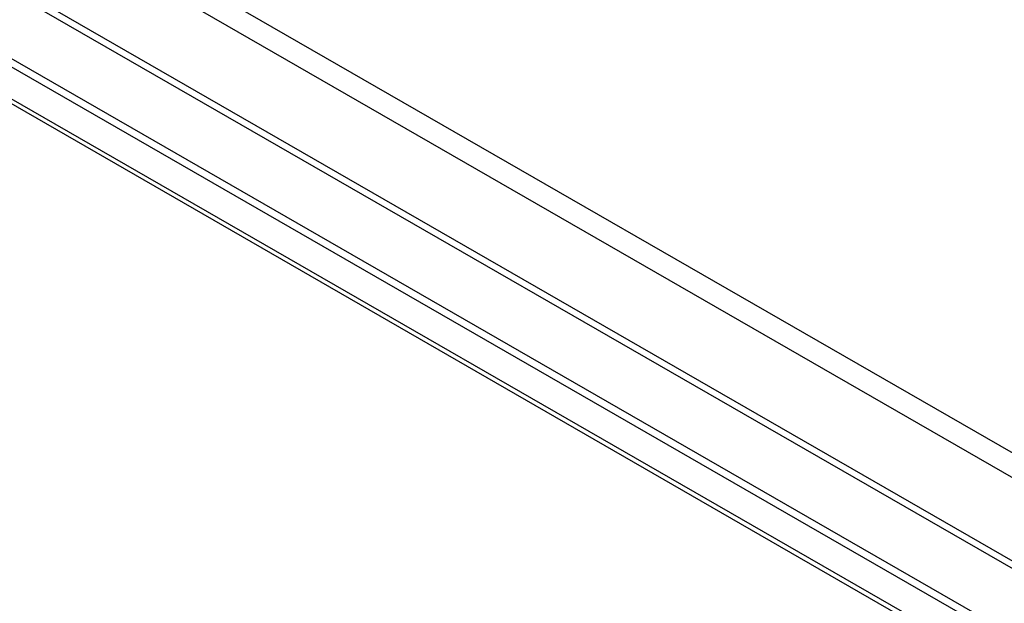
# Model space of a CAD drawing. Header units: inches. Extents: x 25 to 246, y 20 to 159.
# Tile 109 of 112: x 221.13 to 227.57, y 107.97 to 111.79. Entities that reach past the tile are written whole.
import ezdxf

# ---------------------------------------------------------------- set-up
doc = ezdxf.new("R2010")
doc.units = ezdxf.units.IN
doc.header["$MEASUREMENT"] = 0
doc.layers.add('Visible Edges(ANSI)', color=7, linetype='Continuous', lineweight=25)
doc.layers.add('Visible Tangent Edges(ANSI)', color=7, linetype='Continuous', lineweight=25)

msp = doc.modelspace()

# ---------------------------------------------------------------- linework, layer by layer
at = {"layer": 'Visible Edges(ANSI)'}
for p, q in [((209.5728, 118.1025), (234.0264, 104.0206)), ((209.6208, 118.1302), (234.0745, 104.0482)), ((233.9405, 103.8277), (209.6998, 117.7869))]:
    msp.add_line(p, q, dxfattribs=at)
at = {"layer": 'Visible Tangent Edges(ANSI)'}
for p, q in [((235.1754, 104.6041), (209.8596, 119.1826)), ((209.7895, 119.0613), (235.1054, 104.4829)), ((234.6329, 104.2087), (210.262, 118.243)), ((234.4477, 104.2648), (210.4034, 118.111)), ((209.6141, 117.8699), (233.985, 103.8356))]:
    msp.add_line(p, q, dxfattribs=at)

doc.saveas('drawing.dxf')
